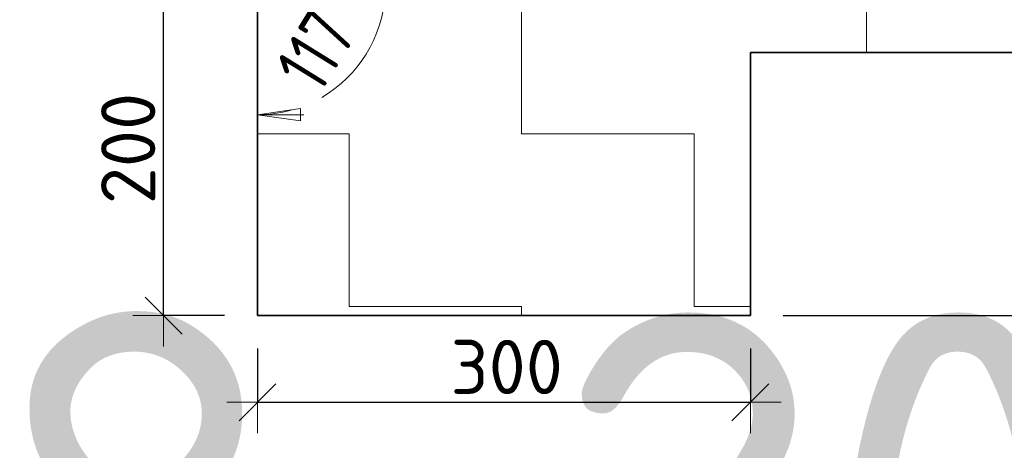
# Model space of a CAD drawing. Header units: metres. Extents: x -38 to 102, y -15 to 21.
# Tile 219 of 229: x 74.455 to 75.054, y 12.618 to 12.879. Entities that reach past the tile are written whole.
import ezdxf

# ---------------------------------------------------------------- set-up
doc = ezdxf.new("R2010")
doc.units = ezdxf.units.M
doc.header["$PDMODE"] = 65
for name, color, linetype, lineweight in [('XR$3$Размерная линия_ общее', 7, 'Continuous', 13), ('XR$4$Размерная линия_ общее', 7, 'Continuous', 13), ('XR$5$Текст_ примечание', 7, 'Continuous', 13), ('XR$6$Размерная линия_ общее', 7, 'Continuous', 13)]:
    doc.layers.add(name, color=color, linetype=linetype, lineweight=lineweight)
doc.styles.add('ISOCPEUR', font='txt')
doc.dimstyles.new('DIMSTYLE_28', dxfattribs={"dimtxt": 0.033, "dimasz": 0.0375, "dimexe": 0, "dimexo": 0, "dimgap": 0.0165, "dimtad": 2, "dimdec": 0, "dimlfac": 1000, "dimrnd": 5, "dimzin": 12, "dimdsep": 46, "dimtxsty": 'ISOCPEUR', "dimblk1": 'ALL_ML_STRICH', "dimblk2": 'ALL_ML_STRICH', "dimsah": 1, "dimcen": 0, "dimclrd": 7, "dimclre": 256, "dimclrt": 7, "dimadec": 0, "dimazin": 0, "dimtfac": 1, "dimtdec": 0, "dimtix": 1, "dimtmove": 2, "dimatfit": 3, "dimfxl": 0, "dimtzin": 0, "dimlwd": 0, "dimlwe": -3, "dimarcsym": 0})
doc.dimstyles.new('DIMSTYLE_30', dxfattribs={"dimtxt": 0.033, "dimasz": 0.0375, "dimexe": 0, "dimexo": 0, "dimgap": 0.0165, "dimtad": 2, "dimdec": 0, "dimlfac": 1000, "dimrnd": 5, "dimzin": 12, "dimdsep": 46, "dimtxsty": 'ISOCPEUR', "dimblk1": 'ALL_ML_STRICH', "dimblk2": 'ALL_ML_STRICH', "dimsah": 1, "dimcen": 0, "dimclrd": 7, "dimclre": 256, "dimclrt": 7, "dimadec": 0, "dimazin": 0, "dimtfac": 1, "dimtdec": 0, "dimtix": 1, "dimtmove": 2, "dimatfit": 3, "dimfxl": 0, "dimtzin": 0, "dimlwd": 0, "dimlwe": -3, "dimarcsym": 0})
doc.dimstyles.new('DIMSTYLE_8', dxfattribs={"dimtxt": 0.033, "dimasz": 0.0375, "dimexe": 0, "dimexo": 0, "dimgap": 0.0165, "dimtad": 2, "dimdec": 0, "dimlfac": 1000, "dimrnd": 1, "dimzin": 12, "dimdsep": 46, "dimtxsty": 'ISOCPEUR', "dimblk1": 'ALL_ML_STRICH', "dimblk2": 'ALL_ML_STRICH', "dimsah": 1, "dimcen": 0, "dimclrd": 7, "dimclre": 256, "dimclrt": 7, "dimadec": 0, "dimazin": 0, "dimtfac": 1, "dimtdec": 0, "dimtix": 1, "dimtmove": 2, "dimatfit": 3, "dimfxl": 0, "dimtzin": 0, "dimlwd": 0, "dimlwe": -3, "dimarcsym": 0})
pattern_1 = [(0, (0.21, 0.21), (0.105, 0.105), [0.105, -0.105]), (90, (0.21, 0.21), (-0.105, 0.105), [0.105, -0.105])]

# ---------------------------------------------------------------- blocks, each defined once
blk = doc.blocks.new('ALL_ML_STRICH')
at = {"color": 0, "linetype": 'ByBlock', "lineweight": -2}
for p, q in [((0, -0.5), (0, 0.5)), ((-0.3, -0.3), (0.3, 0.3)), ((-1, 0), (0.5, 0))]:
    blk.add_line(p, q, dxfattribs=at)
blk = doc.blocks.new('*D104')
at = {"layer": 'DEFPOINTS', "color": 7, "linetype": 'Continuous', "lineweight": 13, "transparency": 33554687}
for p in [(75.22301, 12.85949), (75.31543, 12.85949), (74.89936, 12.69949)]:
    blk.add_point(p, dxfattribs=at)
at = {"layer": 'XR$3$Размерная линия_ общее', "color": 253, "linetype": 'Continuous', "lineweight": -2, "true_color": 0xa0a0a0, "transparency": 33554687}
for p, q in [((75.24301, 12.85949), (75.31543, 12.85949)), ((74.91936, 12.69949), (75.31543, 12.69949))]:
    blk.add_line(p, q, dxfattribs=at)
at = {"layer": 'XR$3$Размерная линия_ общее', "color": 7, "linetype": 'Continuous', "lineweight": -2, "transparency": 33554687}
blk.add_line((75.31543, 12.85949), (75.31543, 12.69949), dxfattribs=at)
at = {"layer": 'XR$3$Размерная линия_ общее', "color": 7, "linetype": 'Continuous', "lineweight": 13, "transparency": 33554687, "xscale": 0.0375, "yscale": 0.0375, "zscale": 0.0375}
for p, rotation in [((75.31543, 12.85949), 90), ((75.31543, 12.69949), 270)]:
    blk.add_blockref('ALL_ML_STRICH', p, dxfattribs=dict(at, rotation=rotation))
at = {"layer": 'XR$3$Размерная линия_ общее', "color": 7, "linetype": 'Continuous', "lineweight": 13, "transparency": 33554687, "insert": (75.29393, 12.78444), "char_height": 0.033, "width": 0.099, "attachment_point": 5, "rotation": 90, "style": 'ISOCPEUR'}
blk.add_mtext('\\A1;{160}', dxfattribs=at)
blk = doc.blocks.new('*D113')
at = {"layer": 'DEFPOINTS', "color": 7, "linetype": 'Continuous', "lineweight": 13, "transparency": 33554687}
for p in [(74.59936, 12.69949), (74.89936, 12.69949), (74.59936, 12.64675)]:
    blk.add_point(p, dxfattribs=at)
at = {"layer": 'XR$3$Размерная линия_ общее', "color": 253, "linetype": 'Continuous', "lineweight": -2, "true_color": 0xa0a0a0, "transparency": 33554687}
for p, q in [((74.59936, 12.67949), (74.59936, 12.64675)), ((74.89936, 12.67949), (74.89936, 12.64675))]:
    blk.add_line(p, q, dxfattribs=at)
at = {"layer": 'XR$3$Размерная линия_ общее', "color": 7, "linetype": 'Continuous', "lineweight": -2, "transparency": 33554687}
blk.add_line((74.59936, 12.64675), (74.89936, 12.64675), dxfattribs=at)
at = {"layer": 'XR$3$Размерная линия_ общее', "color": 7, "linetype": 'Continuous', "lineweight": 13, "transparency": 33554687, "xscale": 0.0375, "yscale": 0.0375, "zscale": 0.0375, "rotation": 180}
blk.add_blockref('ALL_ML_STRICH', (74.59936, 12.64675), dxfattribs=at)
at = {"layer": 'XR$3$Размерная линия_ общее', "color": 7, "linetype": 'Continuous', "lineweight": 13, "transparency": 33554687, "xscale": 0.0375, "yscale": 0.0375, "zscale": 0.0375}
blk.add_blockref('ALL_ML_STRICH', (74.89936, 12.64675), dxfattribs=at)
at = {"layer": 'XR$3$Размерная линия_ общее', "color": 7, "linetype": 'Continuous', "lineweight": 13, "transparency": 33554687, "insert": (74.75101, 12.66825), "char_height": 0.033, "width": 0.099, "attachment_point": 5, "style": 'ISOCPEUR'}
blk.add_mtext('\\A1;{300}', dxfattribs=at)
blk = doc.blocks.new('*D224')
at = {"layer": 'DEFPOINTS', "color": 7, "linetype": 'Continuous', "lineweight": 13, "transparency": 33554687}
for p in [(74.59936, 12.89949), (74.54217, 12.69949), (74.59936, 12.69949)]:
    blk.add_point(p, dxfattribs=at)
at = {"layer": 'XR$3$Размерная линия_ общее', "color": 253, "linetype": 'Continuous', "lineweight": -2, "true_color": 0xa0a0a0, "transparency": 33554687}
for p, q in [((74.57936, 12.89949), (74.54217, 12.89949)), ((74.57936, 12.69949), (74.54217, 12.69949))]:
    blk.add_line(p, q, dxfattribs=at)
at = {"layer": 'XR$3$Размерная линия_ общее', "color": 7, "linetype": 'Continuous', "lineweight": -2, "transparency": 33554687}
blk.add_line((74.54217, 12.69949), (74.54217, 12.89949), dxfattribs=at)
at = {"layer": 'XR$3$Размерная линия_ общее', "color": 7, "linetype": 'Continuous', "lineweight": 13, "transparency": 33554687, "xscale": 0.0375, "yscale": 0.0375, "zscale": 0.0375}
for p, rotation in [((74.54217, 12.89949), 90), ((74.54217, 12.69949), 270)]:
    blk.add_blockref('ALL_ML_STRICH', p, dxfattribs=dict(at, rotation=rotation))
at = {"layer": 'XR$3$Размерная линия_ общее', "color": 7, "linetype": 'Continuous', "lineweight": 13, "transparency": 33554687, "insert": (74.52067, 12.80114), "char_height": 0.033, "width": 0.099, "attachment_point": 5, "rotation": 90, "style": 'ISOCPEUR'}
blk.add_mtext('\\A1;{200}', dxfattribs=at)
blk = doc.blocks.new('COMPLEX_ANGLEDIM_0')
at = {"color": 7, "linetype": 'Continuous', "lineweight": 13, "transparency": 33554687}
for p, q in [((74.66894, 12.93427), (74.68571, 12.94266)), ((74.66894, 12.93427), (74.65217, 12.92589)), ((74.66894, 12.93427), (74.68403, 12.91247)), ((74.67732, 12.90912), (74.66894, 12.93427)), ((74.66894, 12.93427), (74.68152, 12.90912)), ((74.66894, 12.93427), (74.66894, 12.93427)), ((74.68403, 12.91247), (74.67732, 12.90912)), ((74.59936, 12.82169), (74.59936, 12.84044)), ((74.62561, 12.82544), (74.59936, 12.82169)), ((74.62561, 12.81794), (74.62561, 12.82544)), ((74.59936, 12.82169), (74.62561, 12.81794)), ((74.59936, 12.82169), (74.62749, 12.82169)), ((74.59936, 12.82169), (74.59936, 12.82169)), ((74.59936, 12.82169), (74.59936, 12.80294))]:
    blk.add_line(p, q, dxfattribs=at)
for start, end in [(10.78743, 26.56505), (300.16526, 356.39981), (270, 285.2956)]:
    blk.add_arc((74.59936, 12.89949), 0.07779, start, end, dxfattribs=at)
at = {"color": 7, "linetype": 'Continuous', "lineweight": 13, "transparency": 33554687, "insert": (74.63711, 12.8332), "char_height": 0.033, "width": 0.0889719, "attachment_point": 7, "rotation": 58.28253, "style": 'ISOCPEUR'}
blk.add_mtext('\\W0.79;117%%d', dxfattribs=at)
blk = doc.blocks.new('*D549')
at = {"layer": 'DEFPOINTS', "color": 7, "linetype": 'Continuous', "lineweight": 13, "transparency": 33554687}
for p in [(75.22301, 12.85949), (75.31543, 12.85949), (74.89936, 12.69949)]:
    blk.add_point(p, dxfattribs=at)
at = {"layer": 'XR$4$Размерная линия_ общее', "color": 253, "linetype": 'Continuous', "lineweight": -2, "true_color": 0xa0a0a0, "transparency": 33554687}
for p, q in [((75.24301, 12.85949), (75.31543, 12.85949)), ((74.91936, 12.69949), (75.31543, 12.69949))]:
    blk.add_line(p, q, dxfattribs=at)
at = {"layer": 'XR$4$Размерная линия_ общее', "color": 7, "linetype": 'Continuous', "lineweight": -2, "transparency": 33554687}
blk.add_line((75.31543, 12.85949), (75.31543, 12.69949), dxfattribs=at)
at = {"layer": 'XR$4$Размерная линия_ общее', "color": 7, "linetype": 'Continuous', "lineweight": 13, "transparency": 33554687, "xscale": 0.0375, "yscale": 0.0375, "zscale": 0.0375}
for p, rotation in [((75.31543, 12.85949), 90), ((75.31543, 12.69949), 270)]:
    blk.add_blockref('ALL_ML_STRICH', p, dxfattribs=dict(at, rotation=rotation))
at = {"layer": 'XR$4$Размерная линия_ общее', "color": 7, "linetype": 'Continuous', "lineweight": 13, "transparency": 33554687, "insert": (75.29393, 12.78444), "char_height": 0.033, "width": 0.099, "attachment_point": 5, "rotation": 90, "style": 'ISOCPEUR'}
blk.add_mtext('\\A1;{160}', dxfattribs=at)
blk = doc.blocks.new('*D554')
at = {"layer": 'DEFPOINTS', "color": 7, "linetype": 'Continuous', "lineweight": 13, "transparency": 33554687}
for p in [(74.59936, 12.69949), (74.89936, 12.69949), (74.59936, 12.64675)]:
    blk.add_point(p, dxfattribs=at)
at = {"layer": 'XR$4$Размерная линия_ общее', "color": 253, "linetype": 'Continuous', "lineweight": -2, "true_color": 0xa0a0a0, "transparency": 33554687}
for p, q in [((74.59936, 12.67949), (74.59936, 12.64675)), ((74.89936, 12.67949), (74.89936, 12.64675))]:
    blk.add_line(p, q, dxfattribs=at)
at = {"layer": 'XR$4$Размерная линия_ общее', "color": 7, "linetype": 'Continuous', "lineweight": -2, "transparency": 33554687}
blk.add_line((74.59936, 12.64675), (74.89936, 12.64675), dxfattribs=at)
at = {"layer": 'XR$4$Размерная линия_ общее', "color": 7, "linetype": 'Continuous', "lineweight": 13, "transparency": 33554687, "xscale": 0.0375, "yscale": 0.0375, "zscale": 0.0375, "rotation": 180}
blk.add_blockref('ALL_ML_STRICH', (74.59936, 12.64675), dxfattribs=at)
at = {"layer": 'XR$4$Размерная линия_ общее', "color": 7, "linetype": 'Continuous', "lineweight": 13, "transparency": 33554687, "xscale": 0.0375, "yscale": 0.0375, "zscale": 0.0375}
blk.add_blockref('ALL_ML_STRICH', (74.89936, 12.64675), dxfattribs=at)
at = {"layer": 'XR$4$Размерная линия_ общее', "color": 7, "linetype": 'Continuous', "lineweight": 13, "transparency": 33554687, "insert": (74.75101, 12.66825), "char_height": 0.033, "width": 0.099, "attachment_point": 5, "style": 'ISOCPEUR'}
blk.add_mtext('\\A1;{300}', dxfattribs=at)
blk = doc.blocks.new('*D555')
at = {"layer": 'DEFPOINTS', "color": 7, "linetype": 'Continuous', "lineweight": 13, "transparency": 33554687}
for p in [(74.59936, 12.89949), (74.54217, 12.69949), (74.59936, 12.69949)]:
    blk.add_point(p, dxfattribs=at)
at = {"layer": 'XR$4$Размерная линия_ общее', "color": 253, "linetype": 'Continuous', "lineweight": -2, "true_color": 0xa0a0a0, "transparency": 33554687}
for p, q in [((74.57936, 12.89949), (74.54217, 12.89949)), ((74.57936, 12.69949), (74.54217, 12.69949))]:
    blk.add_line(p, q, dxfattribs=at)
at = {"layer": 'XR$4$Размерная линия_ общее', "color": 7, "linetype": 'Continuous', "lineweight": -2, "transparency": 33554687}
blk.add_line((74.54217, 12.69949), (74.54217, 12.89949), dxfattribs=at)
at = {"layer": 'XR$4$Размерная линия_ общее', "color": 7, "linetype": 'Continuous', "lineweight": 13, "transparency": 33554687, "xscale": 0.0375, "yscale": 0.0375, "zscale": 0.0375}
for p, rotation in [((74.54217, 12.89949), 90), ((74.54217, 12.69949), 270)]:
    blk.add_blockref('ALL_ML_STRICH', p, dxfattribs=dict(at, rotation=rotation))
at = {"layer": 'XR$4$Размерная линия_ общее', "color": 7, "linetype": 'Continuous', "lineweight": 13, "transparency": 33554687, "insert": (74.52067, 12.80114), "char_height": 0.033, "width": 0.099, "attachment_point": 5, "rotation": 90, "style": 'ISOCPEUR'}
blk.add_mtext('\\A1;{200}', dxfattribs=at)
blk = doc.blocks.new('COMPLEX_ANGLEDIM_1')
at = {"color": 7, "linetype": 'Continuous', "lineweight": 13, "transparency": 33554687}
for p, q in [((74.66894, 12.93427), (74.68571, 12.94266)), ((74.66894, 12.93427), (74.65217, 12.92589)), ((74.66894, 12.93427), (74.68403, 12.91247)), ((74.67732, 12.90912), (74.66894, 12.93427)), ((74.66894, 12.93427), (74.68152, 12.90912)), ((74.66894, 12.93427), (74.66894, 12.93427)), ((74.68403, 12.91247), (74.67732, 12.90912)), ((74.59936, 12.82169), (74.59936, 12.84044)), ((74.62561, 12.82544), (74.59936, 12.82169)), ((74.62561, 12.81794), (74.62561, 12.82544)), ((74.59936, 12.82169), (74.62561, 12.81794)), ((74.59936, 12.82169), (74.62749, 12.82169)), ((74.59936, 12.82169), (74.59936, 12.82169)), ((74.59936, 12.82169), (74.59936, 12.80294))]:
    blk.add_line(p, q, dxfattribs=at)
for start, end in [(10.78743, 26.56505), (300.16526, 356.39981), (270, 285.2956)]:
    blk.add_arc((74.59936, 12.89949), 0.07779, start, end, dxfattribs=at)
at = {"color": 7, "linetype": 'Continuous', "lineweight": 13, "transparency": 33554687, "insert": (74.63711, 12.8332), "char_height": 0.033, "width": 0.0889719, "attachment_point": 7, "rotation": 58.28253, "style": 'ISOCPEUR'}
blk.add_mtext('\\W0.79;117%%d', dxfattribs=at)
blk = doc.blocks.new('*D886')
at = {"layer": 'DEFPOINTS', "color": 7, "linetype": 'Continuous', "lineweight": 13, "transparency": 33554687}
for p in [(75.22301, 12.85949), (75.31543, 12.85949), (74.89936, 12.69949)]:
    blk.add_point(p, dxfattribs=at)
at = {"layer": 'XR$6$Размерная линия_ общее', "color": 253, "linetype": 'Continuous', "lineweight": -2, "true_color": 0xa0a0a0, "transparency": 33554687}
for p, q in [((75.24301, 12.85949), (75.31543, 12.85949)), ((74.91936, 12.69949), (75.31543, 12.69949))]:
    blk.add_line(p, q, dxfattribs=at)
at = {"layer": 'XR$6$Размерная линия_ общее', "color": 7, "linetype": 'Continuous', "lineweight": -2, "transparency": 33554687}
blk.add_line((75.31543, 12.85949), (75.31543, 12.69949), dxfattribs=at)
at = {"layer": 'XR$6$Размерная линия_ общее', "color": 7, "linetype": 'Continuous', "lineweight": 13, "transparency": 33554687, "xscale": 0.0375, "yscale": 0.0375, "zscale": 0.0375}
for p, rotation in [((75.31543, 12.85949), 90), ((75.31543, 12.69949), 270)]:
    blk.add_blockref('ALL_ML_STRICH', p, dxfattribs=dict(at, rotation=rotation))
at = {"layer": 'XR$6$Размерная линия_ общее', "color": 7, "linetype": 'Continuous', "lineweight": 13, "transparency": 33554687, "insert": (75.29393, 12.78444), "char_height": 0.033, "width": 0.099, "attachment_point": 5, "rotation": 90, "style": 'ISOCPEUR'}
blk.add_mtext('\\A1;{160}', dxfattribs=at)
blk = doc.blocks.new('*D891')
at = {"layer": 'DEFPOINTS', "color": 7, "linetype": 'Continuous', "lineweight": 13, "transparency": 33554687}
for p in [(74.59936, 12.69949), (74.89936, 12.69949), (74.59936, 12.64675)]:
    blk.add_point(p, dxfattribs=at)
at = {"layer": 'XR$6$Размерная линия_ общее', "color": 253, "linetype": 'Continuous', "lineweight": -2, "true_color": 0xa0a0a0, "transparency": 33554687}
for p, q in [((74.59936, 12.67949), (74.59936, 12.64675)), ((74.89936, 12.67949), (74.89936, 12.64675))]:
    blk.add_line(p, q, dxfattribs=at)
at = {"layer": 'XR$6$Размерная линия_ общее', "color": 7, "linetype": 'Continuous', "lineweight": -2, "transparency": 33554687}
blk.add_line((74.59936, 12.64675), (74.89936, 12.64675), dxfattribs=at)
at = {"layer": 'XR$6$Размерная линия_ общее', "color": 7, "linetype": 'Continuous', "lineweight": 13, "transparency": 33554687, "xscale": 0.0375, "yscale": 0.0375, "zscale": 0.0375, "rotation": 180}
blk.add_blockref('ALL_ML_STRICH', (74.59936, 12.64675), dxfattribs=at)
at = {"layer": 'XR$6$Размерная линия_ общее', "color": 7, "linetype": 'Continuous', "lineweight": 13, "transparency": 33554687, "xscale": 0.0375, "yscale": 0.0375, "zscale": 0.0375}
blk.add_blockref('ALL_ML_STRICH', (74.89936, 12.64675), dxfattribs=at)
at = {"layer": 'XR$6$Размерная линия_ общее', "color": 7, "linetype": 'Continuous', "lineweight": 13, "transparency": 33554687, "insert": (74.75101, 12.66825), "char_height": 0.033, "width": 0.099, "attachment_point": 5, "style": 'ISOCPEUR'}
blk.add_mtext('\\A1;{300}', dxfattribs=at)
blk = doc.blocks.new('*D892')
at = {"layer": 'DEFPOINTS', "color": 7, "linetype": 'Continuous', "lineweight": 13, "transparency": 33554687}
for p in [(74.59936, 12.89949), (74.54217, 12.69949), (74.59936, 12.69949)]:
    blk.add_point(p, dxfattribs=at)
at = {"layer": 'XR$6$Размерная линия_ общее', "color": 253, "linetype": 'Continuous', "lineweight": -2, "true_color": 0xa0a0a0, "transparency": 33554687}
for p, q in [((74.57936, 12.89949), (74.54217, 12.89949)), ((74.57936, 12.69949), (74.54217, 12.69949))]:
    blk.add_line(p, q, dxfattribs=at)
at = {"layer": 'XR$6$Размерная линия_ общее', "color": 7, "linetype": 'Continuous', "lineweight": -2, "transparency": 33554687}
blk.add_line((74.54217, 12.69949), (74.54217, 12.89949), dxfattribs=at)
at = {"layer": 'XR$6$Размерная линия_ общее', "color": 7, "linetype": 'Continuous', "lineweight": 13, "transparency": 33554687, "xscale": 0.0375, "yscale": 0.0375, "zscale": 0.0375}
for p, rotation in [((74.54217, 12.89949), 90), ((74.54217, 12.69949), 270)]:
    blk.add_blockref('ALL_ML_STRICH', p, dxfattribs=dict(at, rotation=rotation))
at = {"layer": 'XR$6$Размерная линия_ общее', "color": 7, "linetype": 'Continuous', "lineweight": 13, "transparency": 33554687, "insert": (74.52067, 12.80114), "char_height": 0.033, "width": 0.099, "attachment_point": 5, "rotation": 90, "style": 'ISOCPEUR'}
blk.add_mtext('\\A1;{200}', dxfattribs=at)
blk = doc.blocks.new('COMPLEX_ANGLEDIM_2')
at = {"color": 7, "linetype": 'Continuous', "lineweight": 13, "transparency": 33554687}
for p, q in [((74.66894, 12.93427), (74.68571, 12.94266)), ((74.66894, 12.93427), (74.65217, 12.92589)), ((74.66894, 12.93427), (74.68403, 12.91247)), ((74.67732, 12.90912), (74.66894, 12.93427)), ((74.66894, 12.93427), (74.68152, 12.90912)), ((74.66894, 12.93427), (74.66894, 12.93427)), ((74.68403, 12.91247), (74.67732, 12.90912)), ((74.59936, 12.82169), (74.59936, 12.84044)), ((74.62561, 12.82544), (74.59936, 12.82169)), ((74.62561, 12.81794), (74.62561, 12.82544)), ((74.59936, 12.82169), (74.62561, 12.81794)), ((74.59936, 12.82169), (74.62749, 12.82169)), ((74.59936, 12.82169), (74.59936, 12.82169)), ((74.59936, 12.82169), (74.59936, 12.80294))]:
    blk.add_line(p, q, dxfattribs=at)
for start, end in [(10.78743, 26.56505), (300.16526, 356.39981), (270, 285.2956)]:
    blk.add_arc((74.59936, 12.89949), 0.07779, start, end, dxfattribs=at)
at = {"color": 7, "linetype": 'Continuous', "lineweight": 13, "transparency": 33554687, "insert": (74.63711, 12.8332), "char_height": 0.033, "width": 0.0889719, "attachment_point": 7, "rotation": 58.28253, "style": 'ISOCPEUR'}
blk.add_mtext('\\W0.79;117%%d', dxfattribs=at)

msp = doc.modelspace()

# ---------------------------------------------------------------- hatches: boundary and pattern name
at = {"linetype": 'Continuous', "lineweight": 13, "transparency": 33554687}
h = msp.add_hatch(dxfattribs=at)
h.set_pattern_fill('____', scale=0.105, style=0, pattern_type=2)
h.set_pattern_definition(pattern_1)
h.paths.add_polyline_path([(74.67936, 12.93949), (74.59936, 12.89949), (74.59936, 12.69949), (74.89936, 12.69949), (74.89936, 12.85949), (75.22301, 12.85949), (75.22301, 13.05949), (74.67936, 13.05949)], flags=0)
h = msp.add_hatch(dxfattribs=at)
h.set_pattern_fill('____', scale=0.105, style=0, pattern_type=2)
h.set_pattern_definition(pattern_1)
h.paths.add_polyline_path([(74.67936, 12.93949), (74.59936, 12.89949), (74.59936, 12.69949), (74.89936, 12.69949), (74.89936, 12.85949), (75.22301, 12.85949), (75.22301, 13.05949), (74.67936, 13.05949)], flags=0)
h = msp.add_hatch(dxfattribs=at)
h.set_pattern_fill('____', scale=0.105, style=0, pattern_type=2)
h.set_pattern_definition(pattern_1)
h.paths.add_polyline_path([(74.67936, 12.93949), (74.59936, 12.89949), (74.59936, 12.69949), (74.89936, 12.69949), (74.89936, 12.85949), (75.22301, 12.85949), (75.22301, 13.05949), (74.67936, 13.05949)], flags=0)

# ---------------------------------------------------------------- linework, layer by layer
at = {"color": 7, "linetype": 'Continuous', "lineweight": 35, "transparency": 33554687}
for p, q in [((74.59936, 12.89949), (74.59936, 12.85949)), ((74.59936, 12.89949), (74.59936, 12.85949)), ((74.59936, 12.89949), (74.59936, 12.85949)), ((74.59936, 12.85949), (74.59936, 12.69949)), ((74.59936, 12.85949), (74.59936, 12.69949)), ((74.59936, 12.85949), (74.59936, 12.69949)), ((74.89936, 12.69949), (74.89936, 12.85949)), ((74.89936, 12.85949), (75.22301, 12.85949)), ((74.89936, 12.69949), (74.89936, 12.85949)), ((74.89936, 12.85949), (75.22301, 12.85949)), ((74.89936, 12.69949), (74.89936, 12.85949)), ((74.89936, 12.85949), (75.22301, 12.85949)), ((74.59936, 12.69949), (74.89936, 12.69949)), ((74.59936, 12.69949), (74.89936, 12.69949)), ((74.59936, 12.69949), (74.89936, 12.69949))]:
    msp.add_line(p, q, dxfattribs=at)

# ---------------------------------------------------------------- block references
at = {"color": 7, "linetype": 'Continuous', "lineweight": 13, "transparency": 33554687}
for name in ['COMPLEX_ANGLEDIM_0', 'COMPLEX_ANGLEDIM_1', 'COMPLEX_ANGLEDIM_2']:
    msp.add_blockref(name, (0, 0), dxfattribs=at)

# ---------------------------------------------------------------- texts
at = {"layer": 'XR$5$Текст_ примечание', "color": 7, "linetype": 'Continuous', "lineweight": 35, "transparency": 33554687, "insert": (72.90657, 12.45141), "char_height": 0.25, "width": 2.7437149, "attachment_point": 7, "style": 'ISOCPEUR'}
msp.add_mtext('\\W0.96;ГОСТ 34028-2016', dxfattribs=at)

# ---------------------------------------------------------------- dimensions: what is measured, and where the dimension line sits
at = {"layer": 'XR$3$Размерная линия_ общее', "color": 7, "linetype": 'Continuous', "lineweight": 13, "transparency": 33554687}
for base, p1, p2, angle, dimstyle, picture, middle in [((74.54217, 12.89949), (74.57936, 12.69949), (74.57936, 12.89949), 90, 'DIMSTYLE_28', '*D224', (74.52067, 12.80114)), ((75.31543, 12.69949), (75.24301, 12.85949), (74.91936, 12.69949), 270, 'DIMSTYLE_8', '*D104', (75.29393, 12.78444))]:
    dim = msp.add_linear_dim(base=base, p1=p1, p2=p2, angle=angle, dimstyle=dimstyle, override={"dimpost": '<>', "dimclrd": 7, "dimclre": 253, "dimclrt": 7, "dimlwd": 0, "dimlwe": 65533}, dxfattribs=at)
    dim.commit()
    dim.dimension.update_dxf_attribs({"geometry": picture, "text_midpoint": middle, "dimtype": 160})
dim = msp.add_linear_dim(base=(74.89936, 12.64675), p1=(74.59936, 12.67949), p2=(74.89936, 12.67949), dimstyle='DIMSTYLE_8', override={"dimpost": '<>', "dimclrd": 7, "dimclre": 253, "dimclrt": 7, "dimlwd": 0, "dimlwe": 65533}, dxfattribs=at)
dim.commit()
dim.dimension.update_dxf_attribs({"geometry": '*D113', "text_midpoint": (74.75101, 12.66825), "dimtype": 160})
at = {"layer": 'XR$4$Размерная линия_ общее', "color": 7, "linetype": 'Continuous', "lineweight": 13, "transparency": 33554687}
for base, p1, p2, angle, dimstyle, picture, middle in [((74.54217, 12.89949), (74.57936, 12.69949), (74.57936, 12.89949), 90, 'DIMSTYLE_30', '*D555', (74.52067, 12.80114)), ((75.31543, 12.69949), (75.24301, 12.85949), (74.91936, 12.69949), 270, 'DIMSTYLE_8', '*D549', (75.29393, 12.78444))]:
    dim = msp.add_linear_dim(base=base, p1=p1, p2=p2, angle=angle, dimstyle=dimstyle, override={"dimpost": '<>', "dimclrd": 7, "dimclre": 253, "dimclrt": 7, "dimlwd": 0, "dimlwe": 65533}, dxfattribs=at)
    dim.commit()
    dim.dimension.update_dxf_attribs({"geometry": picture, "text_midpoint": middle, "dimtype": 160})
dim = msp.add_linear_dim(base=(74.89936, 12.64675), p1=(74.59936, 12.67949), p2=(74.89936, 12.67949), dimstyle='DIMSTYLE_8', override={"dimpost": '<>', "dimclrd": 7, "dimclre": 253, "dimclrt": 7, "dimlwd": 0, "dimlwe": 65533}, dxfattribs=at)
dim.commit()
dim.dimension.update_dxf_attribs({"geometry": '*D554', "text_midpoint": (74.75101, 12.66825), "dimtype": 160})
at = {"layer": 'XR$6$Размерная линия_ общее', "color": 7, "linetype": 'Continuous', "lineweight": 13, "transparency": 33554687}
for base, p1, p2, angle, dimstyle, picture, middle in [((74.54217, 12.89949), (74.57936, 12.69949), (74.57936, 12.89949), 90, 'DIMSTYLE_30', '*D892', (74.52067, 12.80114)), ((75.31543, 12.69949), (75.24301, 12.85949), (74.91936, 12.69949), 270, 'DIMSTYLE_8', '*D886', (75.29393, 12.78444))]:
    dim = msp.add_linear_dim(base=base, p1=p1, p2=p2, angle=angle, dimstyle=dimstyle, override={"dimpost": '<>', "dimclrd": 7, "dimclre": 253, "dimclrt": 7, "dimlwd": 0, "dimlwe": 65533}, dxfattribs=at)
    dim.commit()
    dim.dimension.update_dxf_attribs({"geometry": picture, "text_midpoint": middle, "dimtype": 160})
dim = msp.add_linear_dim(base=(74.89936, 12.64675), p1=(74.59936, 12.67949), p2=(74.89936, 12.67949), dimstyle='DIMSTYLE_8', override={"dimpost": '<>', "dimclrd": 7, "dimclre": 253, "dimclrt": 7, "dimlwd": 0, "dimlwe": 65533}, dxfattribs=at)
dim.commit()
dim.dimension.update_dxf_attribs({"geometry": '*D891', "text_midpoint": (74.75101, 12.66825), "dimtype": 160})

doc.saveas('drawing.dxf')
